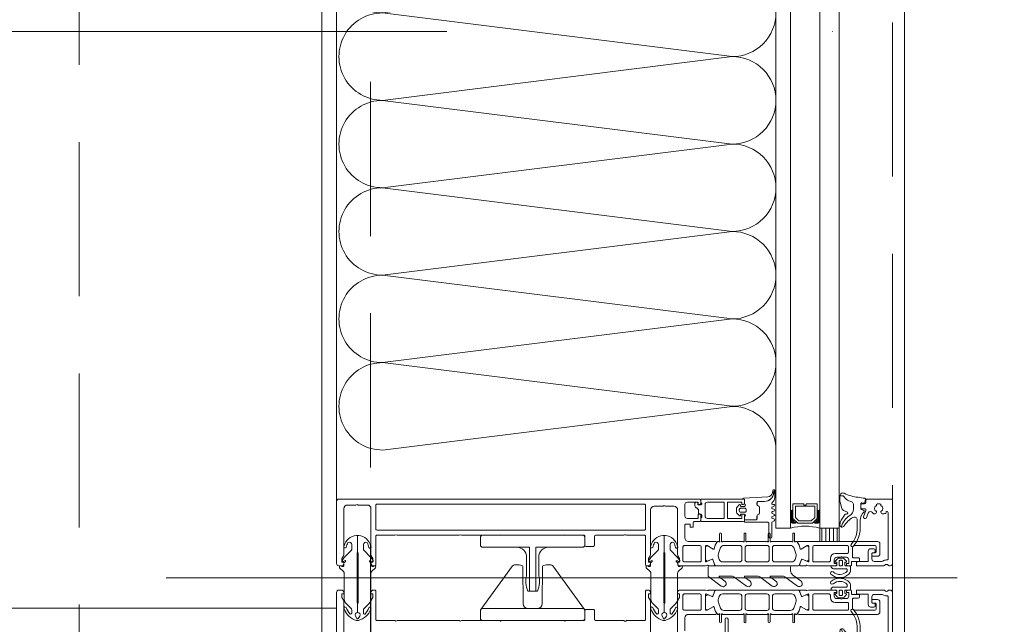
# Model space of a CAD drawing. Header units: millimetres. Extents: x 144573 to 336993, y 74252 to 247042.
# Tile 251 of 256: x 172937 to 173343, y 176611 to 176860. Entities that reach past the tile are written whole.
import ezdxf

# ---------------------------------------------------------------- set-up
doc = ezdxf.new("R2010")
doc.units = ezdxf.units.MM
doc.linetypes.add('ČERCHOVANÁ', pattern=[25.4, 12.7, -6.35, 0, -6.35])
doc.linetypes.add('ČÁRKOVANÁ', pattern=[19.05, 12.7, -6.35])
for name, color, linetype, lineweight in [('FASÁDA DETAILNÍ', 255, 'Continuous', 0), ('NOVA', 255, 'Continuous', 0), ('OSY', 255, 'Continuous', 0)]:
    doc.layers.add(name, color=color, linetype=linetype, lineweight=lineweight)

# ---------------------------------------------------------------- blocks, each defined once
blk = doc.blocks.new('nesystémový nástavec 18')
for p, q in [((-18, 6.8), (-18, 8.8)), ((-17.5, 9.3), (-15.36, 9.3)), ((-15.36, 9.3), (0, 9.3)), ((0, 9.3), (0, 7.8)), ((-17, 6.3), (-17.5, 6.3)), ((-11, 8), (-17, 8)), ((-17, 8), (-17, 6.3)), ((-11, 1.3), (-11, 8)), ((-2.8, 8), (-9.7, 8)), ((-9.7, 1.3), (-9.7, 8)), ((-1.8, 2.3), (-1.8, 7)), ((-0.5, 7.3), (-0.5, 6.8)), ((0, 6.3), (0.55, 6.3)), ((0.55, 6.3), (0.95, 5.9)), ((0.95, 5.9), (0.95, 4.8)), ((0.95, 4.8), (0.95, 4.14)), ((0.95, 4.14), (1.2, 4.14)), ((-18, 0.5), (-18, 1.8)), ((-17.5, 2.3), (-17, 2.3)), ((-1.8, 0), (-17.5, 0)), ((-17, 2.3), (-17, 1.3)), ((-17, 1.3), (-11, 1.3)), ((-9.7, 1.3), (-2.8, 1.3)), ((0, 0), (-1.8, 0)), ((-0.4, 2.23), (-0.5, 2.04)), ((-0.5, 2.04), (-0.5, 2)), ((1.2, 2.44), (0, 2.44)), ((0, 1.5), (0, 0)), ((1.2, 1.85), (1.2, 2.44)), ((1.4, 3.94), (1.4, 3.84)), ((1.6, 3.64), (1.6, 3.64)), ((1.8, 1.37), (1.7, 1.35)), ((2.25, 1.63), (1.8, 1.37)), ((2.4, 2.84), (2.4, 1.89))]:
    blk.add_line(p, q)
for centre, radius, start, end in [((-17.5, 8.8), 0.5, 90, 180), ((-15.36, 9.8), 0.5, 270, 270.084), ((-17.5, 6.8), 0.5, 180.0012, 269.9988), ((-2.8, 7), 1, 0, 90), ((0, 7.3), 0.5, 89.9955, 180.0071), ((0, 6.8), 0.5, 179.9949, 270.006), ((0.75, 4.8), 0.2, 359.9656, 0.0344), ((1.2, 3.94), 0.2, 359.9707, 90.0249), ((-17.5, 1.8), 0.5, 89.999, 180.0002), ((-17.5, 0.5), 0.5, 180, 270), ((-2.8, 2.3), 1, 270, 0), ((0, 2), 0.5, 179.9716, 270.0327), ((0, 1.94), 0.5, 89.9975, 144.0007), ((1.7, 1.85), 0.5, 179.9991, 270), ((1.6, 3.84), 0.2, 179.9737, 270.035), ((1.6, 2.84), 0.8, 0.0065, 89.9919), ((2.1, 1.89), 0.3, 299.9815, 0.0183)]:
    blk.add_arc(centre, radius, start, end)
blk = doc.blocks.new('284336')
for points in [[(-0.7, -9.6), (-10, -9.6, 0.414511), (-10.51, -10.11), (-10.51, -15.51, -1), (-11.69, -15.51), (-11.69, -9.6), (-12.69, -8.95, -0.668884), (-12.6, -8.23), (-11.99, -8.01, 0.766384), (-11.99, -7.21), (-12.6, -6.99, -0.76831), (-12.6, -6.23), (-11.99, -6.01, 0.766384), (-11.99, -5.21), (-12.6, -4.99, -0.76831), (-12.6, -4.23), (-11.99, -4.01, 0.766384), (-11.99, -3.21), (-12.6, -2.99, -0.877523), (-12.5, -2.22), (-12.1, -2.22, 0.698129), (-11.83, -1.5, -0.220231), (-12.89, 0.78), (-12.89, 3.45, -0.157143), (-12.82, 3.68), (-12.69, 3.42, -0.067482), (-12.48, 2.53, 0.393136), (-8.66, -1.02), (-6.1, -1.02, -0.414214), (-5.61, -1.51), (-5.61, -2.22, -0.267949), (-5.85, -2.65), (-6.35, -2.93, 0.267949), (-6.61, -3.38), (-6.61, -5.84, 0.267949), (-6.35, -6.29), (-5.85, -6.57, -0.267949), (-5.61, -7), (-5.61, -8.11, 0.414215), (-5.1, -8.62), (-0.41, -8.62), (-0.41, -9.31, -0.414212), (-0.7, -9.6)], [(-0.41, 0), (-0.41, -2, 0.990243), (-0.4, -3.02), (0.9, -3.02, 0.414214), (1.21, -2.71), (1.21, -2.61, -0.668123), (1.71, -2.4), (2.75, -3.45, -0.199004), (2.89, -3.79), (2.89, -5.43, -0.199038), (2.75, -5.77), (1.71, -6.82, -0.668191), (1.21, -6.61), (1.21, -6.51, 0.414214), (0.9, -6.2), (-0.4, -6.2, 0.990269), (-0.41, -7.22), (-0.41, -8.6), (-5.1, -8.6, -0.414215), (-5.59, -8.11), (-5.59, -7, 0.267949), (-5.84, -6.56), (-6.34, -6.27, -0.267949), (-6.59, -5.84), (-6.59, -3.38, -0.267949), (-6.34, -2.95), (-5.84, -2.66, 0.267949), (-5.59, -2.22), (-5.59, -1.51, 0.414214), (-6.1, -1), (-8.66, -1, -0.393156), (-12.46, 2.53, 0.067572), (-12.67, 3.43), (-12.8, 3.7, -0.637545), (-12.12, 3.53), (-11.92, 2.53, 0.344315), (-10.06, 0.91), (0, 0.38, -0.406913), (0.39, 0), (-0.41, 0)], [(1.7, -4.31, 0.414235), (1.2, -3.81), (-0.7, -3.81, 0.414214), (-1.2, -4.31), (-1.2, -4.91, 0.414214), (-0.7, -5.41), (1.2, -5.41, 0.414235), (1.7, -4.91), (1.7, -4.31)]]:
    blk.add_lwpolyline(points, format="xyb", close=True)
blk = doc.blocks.new('433270')
blk.add_lwpolyline([(1, 0, 0.414364), (0, -1), (0, -1.4, 0.255924), (0.23, -1.83, -0.547723), (0.23, -3.17, 0.255924), (0, -3.6), (0, -14.6, 0.414214), (0.3, -14.9), (1.2, -14.9, 0.414214), (1.7, -14.4), (1.7, -10.3, -0.414214), (2, -10), (6, -10, 0.414248), (7, -9), (7, -7.7, 0.414179), (6.5, -7.2), (5.7, -7.2, 0.414232), (5.4, -7.5), (5.4, -8.2, -0.414198), (5.1, -8.5), (2.8, -8.5, -0.414204), (1.8, -7.5), (1.8, -4.49, -0.147432), (1.97, -3.94, 0.147461), (2.4, -2.5), (2.4, -2.3, -0.414214), (2.9, -1.8), (21.87, -1.8, -0.668178), (22.22, -2.65), (22.16, -2.72, 1), (21.59, -3.29), (21.52, -3.35, 0.198912), (21.38, -3.71), (21.38, -4.05, 0.414214), (22.08, -4.75), (22.38, -4.75, 0.576988), (22.64, -4.3, -0.311246), (24.56, -4.3, 0.576988), (24.82, -4.75), (25.3, -4.75, -0.260065), (25.3, -6.65), (24.82, -6.65, 0.576988), (24.56, -7.1, -0.311246), (22.64, -7.1, 0.576988), (22.38, -6.65), (22.08, -6.65, 0.414214), (21.38, -7.35), (21.38, -7.61, 0.267949), (21.63, -8.04), (21.89, -8.2, -0.637047), (21.73, -10), (19.83, -10.7, 0.315299), (19.5, -11.17), (19.5, -11.49, 0.520567), (20.17, -11.96), (22.83, -10.99, -0.520567), (23.5, -11.46), (23.5, -12.5, 0.414062), (24, -13), (25, -13, 0.414186), (25.5, -12.5), (25.5, -11.5, -0.414182), (26, -11), (27, -11, 0.414214), (27.5, -10.5), (27.5, -0.5, 0.414214), (27, 0), (1, 0)], format="xyb", close=True)
blk = doc.blocks.new('284325')
for points in [[(0.84, -5.23, -0.560316), (0.94, -4.73), (1.94, -4.36, 0.3153), (2.14, -4.08), (2.14, -1.89, 0.451558), (1.8, -1.59), (0.9, -1.7, -0.399586), (0.57, -1.46), (0.3, -0.07, -0.415977), (0.53, 0.29, 0.024107), (6.15, 1.24, 0.076636), (8.99, 2.34, -0.577615), (10.79, 1.3), (10.02, 1.37, 0.283171), (9.08, 0.9, -0.168429), (7.07, -0.74), (5.9, -1.16, 0.315302), (5.24, -2.1), (5.24, -4.21, 0.269719), (6.76, -6.82, -0.194797), (10.18, -11.53, -0.342663), (9.17, -11.17, 0.119207), (5.43, -7.59, 0.578571), (3.63, -8.62), (3.63, -11.77, 0.176415), (6.16, -18.72, -1), (5.24, -19.49, -0.176415), (2.43, -11.77), (2.43, -8.89, 0.208286), (0.84, -5.23)], [(8.95, -6.65), (10.32, -8.78, -0.134555), (10.79, -10.63, -0.339795), (10.19, -11.53, 0.194788), (6.76, -6.81, -0.269736), (5.25, -4.21), (5.25, -2.1, -0.315302), (5.9, -1.17), (7.07, -0.74, 0.168429), (9.09, 0.89, -0.283167), (10.01, 1.36), (10.79, 1.29), (10.79, -0.74, -0.070852), (10.71, -1.3), (9.95, -3.93, -0.241839), (9.08, -4.83), (7.93, -5.22, 0.836024), (8.08, -6.19), (8.11, -6.19, -0.255349), (8.95, -6.65)]]:
    blk.add_lwpolyline(points, format="xyb", close=True)
blk = doc.blocks.new('*U1335')
for points in [[(0, 0, 0.414243), (0.1, 0.1), (0, 0.9, -1.0001), (0.2, 0.9), (0.1, 0.1, 0.414228), (0.2, 0, 0.414228)], [(0.2, 0, 0.414243), (0.3, 0.1), (0.2, 0.9, -1.0001), (0.4, 0.9), (0.3, 0.1, 0.414228), (0.4, 0, 0.414228)], [(0.4, 0, 0.414243), (0.5, 0.1), (0.4, 0.9, -1.0001), (0.6, 0.9), (0.5, 0.1, 0.414228), (0.6, 0, 0.414228)], [(0.6, 0, 0.414243), (0.7, 0.1), (0.6, 0.9, -1.0001), (0.8, 0.9), (0.7, 0.1, 0.414228), (0.8, 0, 0.414228)], [(0.8, 0, 0.414243), (0.9, 0.1), (0.8, 0.9, -1.0001), (1, 0.9), (0.9, 0.1, 0.414228), (1, 0, 0.414228)], [(1, 0, 0.414243), (1.1, 0.1), (1, 0.9, -1.0001), (1.2, 0.9), (1.1, 0.1, 0.414228), (1.2, 0, 0.414228)], [(1.2, 0, 0.414243), (1.3, 0.1), (1.2, 0.9, -1.0001), (1.4, 0.9), (1.3, 0.1, 0.414228), (1.4, 0, 0.414228)], [(1.4, 0, 0.414243), (1.5, 0.1), (1.4, 0.9, -1.0001), (1.6, 0.9), (1.5, 0.1, 0.414228), (1.6, 0, 0.414228)], [(1.6, 0, 0.414243), (1.7, 0.1), (1.6, 0.9, -1.0001), (1.8, 0.9), (1.7, 0.1, 0.414228), (1.8, 0, 0.414228)], [(1.8, 0, 0.414243), (1.9, 0.1), (1.8001, 0.9, -1.0001), (2, 0.9), (1.9001, 0.1, 0.414228), (2, 0, 0.414228)]]:
    blk.add_lwpolyline(points, format="xyb")
blk = doc.blocks.new('244748_a')
blk.add_lwpolyline([(8.32, -1.69, 0.082248), (6.34, -0.9, -1.09695), (6.94, -0.1, -0.315353), (11.26, -5.15, -0.480529), (10.87, -5.64), (4.27, -5.64), (4.08, -5.45), (-16.53, -5.45), (-16.72, -5.64), (-20.43, -5.64, 0.574019), (-21.93, -4.78), (-22.99, -5.4, 0.524827), (-22.99, -5.9), (-21.93, -6.52, 0.574021), (-20.43, -5.66), (-16.72, -5.66), (-16.53, -5.85), (4.08, -5.85), (4.27, -5.66), (10.87, -5.66, -0.480529), (11.26, -6.15, -0.326229), (6.88, -11.09, -1.09695), (6.28, -10.3, 0.081457), (8.32, -9.61, 0.599203), (7.48, -8.05), (5.52, -8.05, 0.198965), (5.17, -8.2), (2.22, -11.15), (0.93, -12.01, -0.738038), (0.51, -11.62), (0.87, -11, 1), (0.35, -10.7), (0, -11.3), (-0.98, -11.3, 0.619205), (-1.45, -12.06), (-1.28, -12.43, -0.808139), (-2.04, -13.04), (-3.63, -11.44, 0.198906), (-4.34, -11.15), (-14.99, -11.15, -0.198936), (-16.76, -10.42), (-18.98, -8.2, 0.198942), (-19.33, -8.05), (-20.67, -8.05, 0.500217), (-21.09, -8.73, 0.122037), (-18.5, -10.27, -1.093735), (-19.1, -11.07, -0.240768), (-23.7, -6.07, -0.106226), (-23.7, -5.23, -0.256232), (-19, -0.13, -1.093735), (-18.4, -0.92, 0.116856), (-21.09, -2.57, 0.500217), (-20.67, -3.25), (-19.33, -3.25, 0.198942), (-18.98, -3.1), (-16.75, -0.88, -0.198936), (-14.99, -0.15), (-4.34, -0.15, 0.198907), (-3.63, 0.14), (-2.04, 1.74, -0.808139), (-1.28, 1.13), (-1.45, 0.76, 0.619205), (-0.98, 0), (0, 0), (0.35, -0.6, 1), (0.87, -0.3), (0.51, 0.32, -0.738038), (0.93, 0.71), (2.22, -0.15), (5.17, -3.1, 0.198965), (5.52, -3.25), (7.48, -3.25, 0.599203)], format="xyb", close=True)
blk = doc.blocks.new('236134_0100_s_v')
for points in [[(22.8, -23), (22.8, -5), (42, -5, 0.414214), (43, -4), (43, -1, 0.414214), (42, 0), (1, 0, 0.414214), (0, -1), (0, -4, 0.414214), (1, -5), (20.2, -5), (20.2, -23)], [(15, -5, -0.414214), (19, -9), (19, -16.57, 0.165764), (19.53, -23), (23.47, -23, 0.165764), (24, -16.57), (24, -9, -0.414214), (28, -5)]]:
    blk.add_lwpolyline(points, format="xyb")
blk = doc.blocks.new('236134_0200_s_v')
for points in [[(19.58, 5, -0.41166), (17.58, 6.98), (17.45, 22.25, 0.344217), (17.07, 22.73), (16, 23), (14, 23, 0.240828), (13.19, 22.59), (0.19, 4.59)], [(23.42, 5, 0.41166), (25.42, 6.98), (25.55, 22.25, -0.344217), (25.93, 22.73), (27, 23), (29, 23, -0.240828), (29.81, 22.59), (42.81, 4.59)]]:
    blk.add_lwpolyline(points, format="xyb")
blk.add_lwpolyline([(42, 5), (1, 5, 0.414214), (0, 4), (0, 1, 0.414214), (1, 0), (42, 0, 0.414214), (43, 1), (43, 4, 0.414214)], format="xyb", close=True)
blk = doc.blocks.new('288126')
for points in [[(-16.5, 0), (16.5, 0)], [(-21.36, -6.34), (-17.8, -3.69)], [(-17, -2.08), (-17, -0.5)], [(17, -0.5), (17, -3.8)], [(-14.71, -4.5), (-19.87, -8.34)], [(-8.83, -4.3), (-14.11, -4.3)], [(-10.96, -6.34), (-8.71, -4.66)], [(-4.31, -4.5), (-9.47, -8.34)], [(1.81, -4.3), (-3.71, -4.3)], [(-0.35, -6.36), (1.93, -4.66)], [(6.33, -4.5), (1.14, -8.37)], [(12.21, -4.3), (6.93, -4.3)], [(10.05, -6.36), (12.33, -4.66)], [(16.6, -4.6), (11.54, -8.37)]]:
    blk.add_lwpolyline(points)
for centre, radius, start, end in [((16.5, -0.5), 0.5, 0, 90), ((-16.5, -0.5), 0.5, 90, 180), ((16, -3.8), 1, 306.7059, 0), ((-20.61, -7.34), 1.25, 126.7059, 306.7059), ((-10.21, -7.34), 1.25, 126.7059, 306.7059), ((0.4, -7.37), 1.25, 126.7059, 306.7059), ((10.8, -7.37), 1.25, 126.7059, 306.7059)]:
    blk.add_arc(centre, radius, start, end)
at = {"extrusion": (0, 0, -1)}
for centre, radius, start, end in [((19, -2.08), 2, 180, 233.2941), ((14.11, -5.3), 1, 53.2941, 90), ((8.83, -4.5), 0.2, 90, 233.2941), ((3.71, -5.3), 1, 53.2941, 90), ((-1.81, -4.5), 0.2, 90, 233.2941), ((-6.93, -5.3), 1, 53.2941, 90), ((-12.21, -4.5), 0.2, 90, 233.2941)]:
    blk.add_arc(centre, radius, start, end, dxfattribs=at)
blk = doc.blocks.new('246426')
for points in [[(-1.84, 0.64), (-2.86, -0.38, 0.198926), (-3.15, -1.09), (-3.15, -2.31, 0.198926), (-2.86, -3.02), (-1.84, -4.04, 0.637051), (-1.5, -3.92), (-1.45, -3.4), (-0.3, -3.4, -0.41484), (0, -3.7), (0, -5.19, 0.414232), (0.5, -5.69), (2.14, -5.69, 0.071862), (2.2, -5.68, 0.157876), (3.73, -4.64, 0.360336), (3.48, 2.39, 0.964062), (2.54, 1.48, -0.403385), (2.25, -4.34, -0.190964), (2.11, -4.39), (1.7, -4.39, -0.414214), (1.2, -3.89), (1.2, 1.31, 0.414201), (0.2, 2.31), (0, 2.31), (0, 0.3, -0.414214), (-0.3, 0), (-1.45, 0), (-1.5, 0.52, 0.637051), (-1.84, 0.64)], [(-2.25, -1.4, -0.414214), (-1.85, -1), (-0.4, -1, -0.414214), (0, -1.4), (0, -2, -0.414214), (-0.4, -2.4), (-1.85, -2.4, -0.414214), (-2.25, -2), (-2.25, -1.4)]]:
    blk.add_lwpolyline(points, format="xyb", close=True)

msp = doc.modelspace()

# ---------------------------------------------------------------- hatches: boundary and pattern name
at = {"layer": 'FASÁDA DETAILNÍ'}
h = msp.add_hatch(dxfattribs=at)
h.set_pattern_fill('ANSI31', color=256, scale=0.5, angle=585)
h.set_pattern_definition([(270, (214486.837, 166330.8375), (1.5875, -8e-16), [])])
h.paths.add_polyline_path([(173266.48, 176645.259), (173266.48, 176650.759), (173274.48, 176650.759), (173274.48, 176645.259)])

# ---------------------------------------------------------------- linework, layer by layer
for p, q in [((173248.48, 177059.759), (173248.48, 176650.759)), ((173254.48, 176650.759), (173254.48, 177059.759)), ((173266.48, 177059.759), (173266.48, 176650.759)), ((173274.48, 176650.759), (173274.48, 177059.759)), ((173248.48, 176650.759), (173254.48, 176650.759)), ((173266.48, 176650.759), (173274.48, 176650.759)), ((172997.356, 176630.259), (173323.048, 176630.259))]:
    msp.add_line(p, q, dxfattribs=at)
for points in [[(173301.48, 174615.259), (146721.48, 174615.259), (146721.48, 198295.259), (173301.48, 198295.259)], [(173061.48, 174855.259), (146961.48, 174855.259), (146961.48, 198055.259), (173061.48, 198055.259)], [(173255.48, 176660.759), (173255.48, 176654.759), (173257.48, 176652.759), (173263.48, 176652.759), (173265.48, 176654.759), (173265.48, 176660.759), (173260.98, 176660.759), (173260.98, 176660.259), (173259.98, 176660.259), (173259.98, 176660.759)], [(173264.48, 176659.759), (173256.48, 176659.759), (173256.48, 176655.173), (173257.894, 176653.759), (173262.927, 176653.759), (173264.48, 176655.173)], [(173274.48, 176645.259), (173274.48, 176650.759), (173266.48, 176650.759), (173266.48, 176645.259)]]:
    msp.add_lwpolyline(points, close=True, dxfattribs=at)
at = {"layer": 'FASÁDA DETAILNÍ', "linetype": 'ČÁRKOVANÁ', "ltscale": 5}
for points in [[(173296.48, 174620.259), (146726.48, 174620.259), (146726.48, 198290.259), (173296.48, 198290.259)], [(173081.48, 174835.259), (146941.48, 174835.259), (146941.48, 198075.259), (173081.48, 198075.259)], [(172961.48, 174955.259), (147061.48, 174955.259), (147061.48, 197955.259), (172961.48, 197955.259)]]:
    msp.add_lwpolyline(points, close=True, dxfattribs=at)
at = {"layer": 'FASÁDA DETAILNÍ'}
msp.add_lwpolyline([(173067.48, 176661.759), (173067.48, 177048.759)], dxfattribs=at)
for points in [[(173068.48, 176662.759), (173216.98, 176662.759, -0.4142136), (173217.48, 176662.259), (173217.48, 176660.959, -0.4142197), (173216.98, 176660.459), (173216.48, 176660.459), (173216.48, 176661.459), (173211.98, 176661.459, 0.4142136), (173210.98, 176660.459), (173210.98, 176655.759, 0.4142136), (173211.98, 176654.759), (173216.48, 176654.759), (173216.48, 176656.459), (173216.98, 176656.459, -0.4142012), (173217.48, 176655.959), (173217.48, 176653.959, -0.4142136), (173216.98, 176653.459), (173214.837, 176653.459, 0.4142136), (173214.337, 176652.959), (173214.337, 176651.159), (173213.086, 176651.159), (173213.086, 176652.359), (173211.28, 176652.359, 0.4142136), (173210.98, 176652.059), (173210.98, 176646.76, 0.4141667), (173212.48, 176645.26), (173219.478, 176645.259), (173223.578, 176645.259, -0.5773503), (173223.924, 176644.659), (173223.426, 176643.796), (173222.998, 176642.304, -0.4887011), (173222.559, 176642.127), (173220.093, 176643.559), (173219.673, 176643.559, 0.4325656), (173219.478, 176643.359), (173219.478, 176637.054, 0.5483974), (173219.759, 176636.868), (173222.143, 176637.937, -0.4253361), (173222.41, 176637.829), (173223.227, 176635.806, -0.5315629), (173222.856, 176635.256), (173220.792, 176635.256, -0.2313061), (173220.555, 176635.372, 0.3061853), (173220.236, 176635.476), (173219.478, 176635.259), (173208.974, 176635.259, -0.4142136), (173207.974, 176636.259), (173207.974, 176636.759), (173208.774, 176636.759), (173208.774, 176638.259), (173208.114, 176639.402, -0.1316504), (173207.98, 176639.902), (173207.98, 176658.267, 0.4142136), (173206.48, 176659.767), (173202.979, 176659.767, 0.3999851), (173201.979, 176659.767), (173198.28, 176659.767, 0.4142136), (173196.78, 176658.267), (173196.78, 176639.902, -0.1316504), (173196.646, 176639.402), (173195.986, 176638.259), (173195.986, 176636.759), (173196.786, 176636.759), (173196.786, 176636.259, -0.4142136), (173195.786, 176635.259), (173195.28, 176635.259, -0.4142136), (173194.78, 176635.759), (173194.78, 176647.359, 0.4142136), (173194.28, 176647.859), (173186.88, 176647.859, 0.3999851), (173185.88, 176647.859), (173174.28, 176647.859, 0.4142136), (173173.78, 176647.359), (173173.78, 176643.759, -0.4142136), (173173.28, 176643.259), (173170.28, 176643.259, -0.4142136), (173169.78, 176643.759), (173169.78, 176647.359, 0.4142136), (173169.28, 176647.859), (173161.98, 176647.859, 0.38324), (173160.98, 176647.859), (173135.48, 176647.859, 0.38324), (173134.48, 176647.859), (173118.98, 176647.859, 0.38324), (173117.98, 176647.859), (173092.48, 176647.859, 0.38324), (173091.48, 176647.859), (173084.18, 176647.859, 0.4142136), (173083.68, 176647.359), (173083.68, 176635.759, -0.4142136), (173083.18, 176635.259), (173082.68, 176635.259, -0.4142136), (173081.68, 176636.259), (173081.68, 176636.759), (173082.48, 176636.759), (173082.48, 176638.259), (173081.814, 176639.412, -0.1169365), (173081.68, 176639.912), (173081.68, 176658.767, 0.4142315), (173080.18, 176660.267), (173076.47, 176660.267, 0.3999851), (173075.47, 176660.267), (173071.98, 176660.267, 0.4142315), (173070.48, 176658.767), (173070.48, 176639.912, -0.1169365), (173070.346, 176639.412), (173069.68, 176638.259), (173069.68, 176636.759), (173070.48, 176636.759), (173070.48, 176636.259, -0.4142136), (173069.48, 176635.259), (173068.48, 176635.259, -0.4142136), (173067.48, 176636.259), (173067.48, 176661.759, -0.4142135), (173068.48, 176662.759)], [(173194.28, 176660.659), (173084.18, 176660.659, 0.4142136), (173083.68, 176660.159), (173083.68, 176650.459, 0.4142136), (173084.18, 176649.959), (173194.28, 176649.959, 0.4142136), (173194.78, 176650.459), (173194.78, 176660.159, 0.4142136), (173194.28, 176660.659)], [(173223.819, 176635.259), (173235.73, 176635.258), (173257.641, 176635.259, 0.3058367), (173258.105, 176635.572), (173259.027, 176637.859, -0.4253361), (173259.295, 176637.966), (173260.913, 176637.25, 0.5437525), (173261.97, 176637.934), (173261.97, 176642.839, 0.5781822), (173261.069, 176643.357), (173258.877, 176642.096, -0.4885049), (173258.438, 176642.273), (173258.004, 176643.787), (173257.241, 176645.108, 0.2824777), (173256.965, 176645.258), (173256.52, 176645.258, -1.4470094), (173256.17, 176645.39), (173256.17, 176648.358, 1), (173255.37, 176648.358), (173255.37, 176645.39, -1.4470094), (173255.019, 176645.258), (173246.48, 176645.258, -1.4470094), (173246.13, 176645.39), (173246.13, 176648.358, 1), (173245.33, 176648.358), (173245.33, 176645.39, -1.4470094), (173244.979, 176645.258), (173236.48, 176645.258, -1.4470094), (173236.13, 176645.39), (173236.13, 176648.358, 1), (173235.33, 176648.358), (173235.33, 176645.39, -1.4470094), (173234.979, 176645.258), (173226.44, 176645.258, -1.4470094), (173226.09, 176645.39), (173226.09, 176648.358, 1), (173225.29, 176648.358), (173225.29, 176645.39, -1.4470094), (173224.939, 176645.258), (173224.495, 176645.258, 0.2824777), (173224.219, 176645.108), (173223.456, 176643.787), (173223.022, 176642.273, -0.4885049), (173222.583, 176642.096), (173220.391, 176643.357, 0.5781822), (173219.49, 176642.839), (173219.49, 176637.934, 0.5437525), (173220.547, 176637.25), (173222.165, 176637.966, -0.4253361), (173222.432, 176637.859), (173223.355, 176635.572, 0.3058367), (173223.819, 176635.259)], [(173210.18, 176637.359, 0.4142136), (173210.68, 176636.859), (173217.18, 176636.859, 0.4142136), (173217.68, 176637.359), (173217.68, 176643.059, 0.4142136), (173217.18, 176643.559), (173210.68, 176643.559, 0.4142136), (173210.18, 176643.059), (173210.18, 176637.359)], [(173233.43, 176636.858), (173226.53, 176636.858, -0.3249157), (173225.103, 176637.894), (173224.827, 176638.744, -0.1764286), (173224.899, 176640.796), (173225.677, 176642.72, -0.305619), (173227.068, 176643.658), (173233.43, 176643.658, -0.4142178), (173234.43, 176642.658), (173234.43, 176637.858, -0.4142178), (173233.43, 176636.858)], [(173244.73, 176636.858), (173236.73, 176636.858, -0.4142136), (173235.73, 176637.858), (173235.73, 176642.658, -0.4142136), (173236.73, 176643.658), (173244.73, 176643.658, -0.4142136), (173245.73, 176642.658), (173245.73, 176637.858, -0.4142136), (173244.73, 176636.858)], [(173254.93, 176636.858), (173248.03, 176636.858, -0.4142178), (173247.03, 176637.858), (173247.03, 176642.658, -0.4142178), (173248.03, 176643.658), (173254.392, 176643.658, -0.305619), (173255.783, 176642.72), (173256.561, 176640.796, -0.1764286), (173256.633, 176638.744), (173256.357, 176637.894, -0.3249157), (173254.93, 176636.858)], [(173261.98, 176635.259), (173272.98, 176635.259, 0.4144257), (173273.48, 176635.759), (173273.48, 176636.252), (173272.48, 176636.252), (173272.48, 176637.752, -0.4142136), (173273.48, 176638.752), (173274.98, 176638.752, -0.3999851), (173275.98, 176638.752), (173277.48, 176638.752, -0.4142136), (173278.48, 176637.752), (173278.48, 176636.259), (173277.48, 176636.259), (173277.48, 176635.759, 0.4144559), (173277.98, 176635.259), (173279.28, 176635.26, 0.4139712), (173279.58, 176635.56), (173279.58, 176636.758, -0.4142136), (173279.88, 176637.058), (173282.88, 176637.058), (173282.88, 176638.058, 0.4142136), (173282.38, 176638.558), (173280.48, 176638.558, -0.4142136), (173279.98, 176639.058), (173279.98, 176642.559, -0.4142056), (173280.98, 176643.559), (173289.28, 176643.559, -0.4142063), (173289.78, 176643.059), (173289.78, 176641.159, -0.414219), (173289.28, 176640.659), (173288.48, 176640.659, 0.4142136), (173287.98, 176640.159), (173287.98, 176639.659, 0.4142136), (173288.48, 176639.159), (173290.28, 176639.159, 0.4142136), (173291.28, 176640.159), (173291.28, 176644.259, 0.4142136), (173290.28, 176645.259), (173261.98, 176645.259), (173257.88, 176645.259, 0.5773503), (173257.533, 176644.659), (173258.032, 176643.796), (173258.46, 176642.304, 0.4887011), (173258.899, 176642.127), (173261.365, 176643.559), (173261.785, 176643.559, -0.4325656), (173261.98, 176643.359), (173261.98, 176637.054, -0.5483974), (173261.698, 176636.868), (173259.315, 176637.937, 0.4253361), (173259.047, 176637.829), (173258.231, 176635.806, 0.5315625), (173258.602, 176635.256), (173260.666, 176635.256, 0.2313061), (173260.903, 176635.372, -0.3061853), (173261.222, 176635.476), (173261.98, 176635.259)], [(173264.18, 176643.559), (173277.88, 176643.559, -0.4142136), (173278.38, 176643.059), (173278.38, 176640.852, -0.4142136), (173277.88, 176640.352), (173272.91, 176640.352, 0.4111388), (173270.88, 176638.352), (173270.88, 176637.359, -0.4142136), (173270.38, 176636.859), (173264.18, 176636.859, -0.4142136), (173263.68, 176637.359), (173263.68, 176643.059, -0.4142136), (173264.18, 176643.559)], [(173210.18, 176623.158, -0.4142136), (173210.68, 176623.658), (173217.18, 176623.658, -0.4142136), (173217.68, 176623.158), (173217.68, 176617.458, -0.4142136), (173217.18, 176616.958), (173210.68, 176616.958, -0.4142136), (173210.18, 176617.458), (173210.18, 176623.158)], [(173223.819, 176625.259), (173235.73, 176625.259), (173257.641, 176625.259, -0.3058367), (173258.105, 176624.946), (173259.027, 176622.659, 0.4253361), (173259.295, 176622.551), (173260.913, 176623.267, -0.5437525), (173261.97, 176622.583), (173261.97, 176617.679, -0.5781822), (173261.069, 176617.16), (173258.877, 176618.421, 0.4885049), (173258.438, 176618.244), (173258.004, 176616.73), (173257.241, 176615.409, -0.2824777), (173256.965, 176615.259), (173256.52, 176615.259, 1.4470094), (173256.17, 176615.127), (173256.17, 176612.159, -1), (173255.37, 176612.159), (173255.37, 176615.127, 1.4470094), (173255.019, 176615.26), (173246.48, 176615.259, 1.4470094), (173246.13, 176615.127), (173246.13, 176612.159, -1), (173245.33, 176612.159), (173245.33, 176615.127, 1.4470094), (173244.979, 176615.26), (173236.48, 176615.259, 1.4470094), (173236.13, 176615.127), (173236.13, 176612.159, -1), (173235.33, 176612.159), (173235.33, 176615.127, 1.4470094), (173234.979, 176615.26), (173226.44, 176615.259, 1.4470094), (173226.09, 176615.127), (173226.09, 176612.159, -1), (173225.29, 176612.159), (173225.29, 176615.127, 1.4470094), (173224.939, 176615.26), (173224.495, 176615.259, -0.2824777), (173224.219, 176615.409), (173223.456, 176616.73), (173223.022, 176618.244, 0.4885049), (173222.583, 176618.421), (173220.391, 176617.16, -0.5781822), (173219.49, 176617.679), (173219.49, 176622.583, -0.5437525), (173220.547, 176623.267), (173222.165, 176622.551, 0.4253361), (173222.432, 176622.659), (173223.355, 176624.946, -0.3058367), (173223.819, 176625.259)], [(173233.43, 176623.66), (173226.53, 176623.66, 0.3249157), (173225.103, 176622.623), (173224.827, 176621.773, 0.1764286), (173224.899, 176619.721), (173225.677, 176617.797, 0.305619), (173227.068, 176616.859), (173233.43, 176616.859, 0.4142178), (173234.43, 176617.859), (173234.43, 176622.66, 0.4142178), (173233.43, 176623.66)], [(173244.73, 176623.66), (173236.73, 176623.66, 0.4142136), (173235.73, 176622.66), (173235.73, 176617.859, 0.4142136), (173236.73, 176616.859), (173244.73, 176616.859, 0.4142136), (173245.73, 176617.859), (173245.73, 176622.66, 0.4142136), (173244.73, 176623.66)], [(173254.93, 176623.66), (173248.03, 176623.66, 0.4142178), (173247.03, 176622.66), (173247.03, 176617.859, 0.4142178), (173248.03, 176616.859), (173254.392, 176616.859, 0.305619), (173255.783, 176617.797), (173256.561, 176619.721, 0.1764286), (173256.633, 176621.773), (173256.357, 176622.623, 0.3249157), (173254.93, 176623.66)], [(173261.98, 176625.259), (173272.98, 176625.259, -0.4144257), (173273.48, 176624.759), (173273.48, 176624.265), (173272.48, 176624.265), (173272.48, 176622.765, 0.4142136), (173273.48, 176621.765), (173274.98, 176621.765, 0.3999851), (173275.98, 176621.765), (173277.48, 176621.765, 0.4142136), (173278.48, 176622.765), (173278.48, 176624.259), (173277.48, 176624.259), (173277.48, 176624.759, -0.4144559), (173277.98, 176625.259), (173279.28, 176625.257, -0.4139712), (173279.58, 176624.957), (173279.58, 176623.759, 0.4142136), (173279.88, 176623.459), (173282.88, 176623.459), (173282.88, 176622.459, -0.4142136), (173282.38, 176621.959), (173280.48, 176621.959, 0.4142136), (173279.98, 176621.459), (173279.98, 176617.959, 0.4142056), (173280.98, 176616.959), (173289.28, 176616.959, 0.4142063), (173289.78, 176617.459), (173289.78, 176619.359, 0.414219), (173289.28, 176619.859), (173288.48, 176619.859, -0.4142136), (173287.98, 176620.359), (173287.98, 176620.859, -0.4142136), (173288.48, 176621.359), (173290.28, 176621.359, -0.4142136), (173291.28, 176620.359), (173291.28, 176616.259, -0.4142136), (173290.28, 176615.259), (173261.98, 176615.259), (173257.88, 176615.258, -0.5773503), (173257.533, 176615.858), (173258.032, 176616.722), (173258.46, 176618.214, -0.4887011), (173258.899, 176618.39), (173261.365, 176616.959), (173261.785, 176616.959, 0.4325656), (173261.98, 176617.159), (173261.98, 176623.463, 0.5483974), (173261.698, 176623.649), (173259.315, 176622.58, -0.4253361), (173259.047, 176622.688), (173258.231, 176624.711, -0.5315625), (173258.602, 176625.261), (173260.666, 176625.261, -0.2313061), (173260.903, 176625.145, 0.3061853), (173261.222, 176625.041), (173261.98, 176625.259)], [(173264.18, 176616.959), (173277.88, 176616.959, 0.4142136), (173278.38, 176617.459), (173278.38, 176619.665, 0.4142136), (173277.88, 176620.165), (173272.91, 176620.165, -0.4111388), (173270.88, 176622.165), (173270.88, 176623.159, 0.4142136), (173270.38, 176623.659), (173264.18, 176623.659, 0.4142136), (173263.68, 176623.159), (173263.68, 176617.459, 0.4142136), (173264.18, 176616.959)]]:
    msp.add_lwpolyline(points, format="xyb", close=True, dxfattribs=at)
for points in [[(173070.48, 176601.75), (173070.48, 176620.605, 0.1169365), (173070.346, 176621.105), (173069.68, 176622.259), (173069.68, 176623.759), (173070.48, 176623.759), (173070.48, 176624.259, 0.4142136), (173069.48, 176625.259), (173068.48, 176625.259, 0.4142136), (173067.48, 176624.259), (173067.48, 176598.759, 0.4142135)], [(173196.78, 176602.25), (173196.78, 176620.615, 0.1316504), (173196.646, 176621.115), (173195.986, 176622.259), (173195.986, 176623.759), (173196.786, 176623.759), (173196.786, 176624.259, 0.4142136), (173195.786, 176625.259), (173195.28, 176625.259, 0.4142136), (173194.78, 176624.759), (173194.78, 176613.159, -0.4142136), (173194.28, 176612.659), (173186.88, 176612.659, -0.3999851), (173185.88, 176612.659), (173174.28, 176612.659, -0.4142136), (173173.78, 176613.159), (173173.78, 176616.759, 0.4142136), (173173.28, 176617.259), (173170.28, 176617.259, 0.4142136), (173169.78, 176616.759), (173169.78, 176613.159, -0.4142136), (173169.28, 176612.659), (173161.98, 176612.659, -0.38324), (173160.98, 176612.659), (173135.48, 176612.659, -0.38324), (173134.48, 176612.659), (173118.98, 176612.659, -0.38324), (173117.98, 176612.659), (173092.48, 176612.659, -0.38324), (173091.48, 176612.659), (173084.18, 176612.659, -0.4142136), (173083.68, 176613.159), (173083.68, 176624.759, 0.4142136), (173083.18, 176625.259), (173082.68, 176625.259, 0.4142136), (173081.68, 176624.259), (173081.68, 176623.759), (173082.48, 176623.759), (173082.48, 176622.259), (173081.814, 176621.105, 0.1169365), (173081.68, 176620.605), (173081.68, 176601.75, -0.4142315)], [(173210.98, 176608.459), (173210.98, 176613.757, -0.4141667), (173212.48, 176615.257), (173219.478, 176615.259), (173223.578, 176615.258, 0.5773503), (173223.924, 176615.858), (173223.426, 176616.722), (173222.998, 176618.214, 0.4887011), (173222.559, 176618.39), (173220.093, 176616.959), (173219.673, 176616.959, -0.4325656), (173219.478, 176617.159), (173219.478, 176623.463, -0.5483974), (173219.759, 176623.649), (173222.143, 176622.58, 0.4253361), (173222.41, 176622.688), (173223.227, 176624.711, 0.5315629), (173222.856, 176625.261), (173220.792, 176625.261, 0.2313061), (173220.555, 176625.145, -0.3061853), (173220.236, 176625.041), (173219.478, 176625.259), (173208.974, 176625.259, 0.4142136), (173207.974, 176624.259), (173207.974, 176623.759), (173208.774, 176623.759), (173208.774, 176622.259), (173208.114, 176621.115, 0.1316504), (173207.98, 176620.615), (173207.98, 176602.25, -0.4142136)]]:
    msp.add_lwpolyline(points, format="xyb", dxfattribs=at)
for centre, radius, start, end in [((173254.98, 176658.621), 0.596, 213.03656, 326.96344), ((173265.98, 176658.621), 0.596, 213.03656, 326.96344), ((173254.98, 176658.329), 0.596, 213.03656, 326.96344), ((173254.98, 176658.036), 0.596, 213.03656, 326.96344), ((173254.98, 176657.744), 0.596, 213.03656, 326.96344), ((173254.98, 176657.451), 0.596, 213.03656, 326.96344), ((173254.98, 176657.159), 0.596, 213.03656, 326.96344), ((173254.98, 176656.866), 0.596, 213.03656, 326.96344), ((173254.98, 176656.574), 0.596, 213.03656, 326.96344), ((173254.98, 176656.281), 0.596, 213.03656, 326.96344), ((173254.98, 176655.989), 0.596, 213.03656, 326.96344), ((173254.98, 176655.696), 0.596, 213.03656, 326.96344), ((173254.98, 176655.404), 0.596, 213.03656, 326.96344), ((173254.98, 176655.111), 0.596, 213.03656, 326.96344), ((173255.118, 176655.099), 0.879, 223.50356, 316.00509), ((173255.266, 176655.189), 1.263, 231.50044, 308.03437), ((173265.694, 176655.189), 1.263, 231.96563, 308.49956), ((173265.842, 176655.099), 0.879, 223.99491, 316.49644), ((173265.98, 176658.329), 0.596, 213.03656, 326.96344), ((173265.98, 176658.036), 0.596, 213.03656, 326.96344), ((173265.98, 176657.744), 0.596, 213.03656, 326.96344), ((173265.98, 176657.451), 0.596, 213.03656, 326.96344), ((173265.98, 176657.159), 0.596, 213.03656, 326.96344), ((173265.98, 176656.866), 0.596, 213.03656, 326.96344), ((173265.98, 176656.574), 0.596, 213.03656, 326.96344), ((173265.98, 176656.281), 0.596, 213.03656, 326.96344), ((173265.98, 176655.989), 0.596, 213.03656, 326.96344), ((173265.98, 176655.696), 0.596, 213.03656, 326.96344), ((173265.98, 176655.404), 0.596, 213.03656, 326.96344), ((173265.98, 176655.111), 0.596, 213.03656, 326.96344), ((173255.405, 176655.35), 1.712, 237.31435, 302.70505), ((173255.549, 176655.594), 2.248, 241.59719, 298.47266), ((173255.718, 176655.943), 2.897, 244.70485, 294.69333), ((173255.832, 176656.309), 3.546, 247.59095, 292.70618), ((173260.48, 176628.867), 22.699, 74.67278, 105.32722), ((173265.128, 176656.309), 3.546, 247.29382, 292.40905), ((173265.242, 176655.943), 2.897, 245.30667, 295.29515), ((173265.411, 176655.594), 2.248, 241.52734, 298.40281), ((173265.555, 176655.35), 1.712, 237.29495, 302.68565)]:
    msp.add_arc(centre, radius, start, end, dxfattribs=at)
at = {"layer": 'NOVA'}
msp.add_line((172761.48, 176617.759), (173067.48, 176617.759), dxfattribs=at)
at = {"layer": 'OSY', "linetype": 'ČERCHOVANÁ', "ltscale": 25}
msp.add_line((173748.036, 176855.259), (146109.064, 176855.259), dxfattribs=at)

# ---------------------------------------------------------------- block references
at = {"layer": 'FASÁDA DETAILNÍ', "xscale": -179.9999932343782, "yscale": 179.9999932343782, "zscale": 179.9999932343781, "rotation": 90}
msp.add_blockref('*U1335', (173248.48, 177042.932), dxfattribs=at)
at = {"layer": 'FASÁDA DETAILNÍ', "xscale": -1}
for name, p in [('284336', (173235.07, 176662.759)), ('284325', (173285.62, 176662.759)), ('236134_0100_s_v', (173169.78, 176647.859)), ('236134_0200_s_v', (173169.78, 176612.659)), ('288126', (173237.49, 176635.258))]:
    msp.add_blockref(name, p, dxfattribs=at)
at = {"layer": 'FASÁDA DETAILNÍ'}
for name, p, rotation in [('nesystémový nástavec 18', (173217.48, 176662.759), 180), ('244748_a', (173070.519, 176636.481), 90), ('244748_a', (173196.819, 176636.481), 90), ('246426', (173273.48, 176625.263), 90), ('433270', (173296.48, 176625.259), 270), ('284325', (173285.62, 176597.759), 180), ('284336', (173217.07, 176597.759), 180)]:
    msp.add_blockref(name, p, dxfattribs=dict(at, rotation=rotation))
at = {"layer": 'FASÁDA DETAILNÍ', "xscale": -1}
for name, p, rotation in [('433270', (173296.48, 176635.258), 270), ('246426', (173273.48, 176635.254), 90)]:
    msp.add_blockref(name, p, dxfattribs=dict(at, rotation=rotation))

doc.saveas('drawing.dxf')
